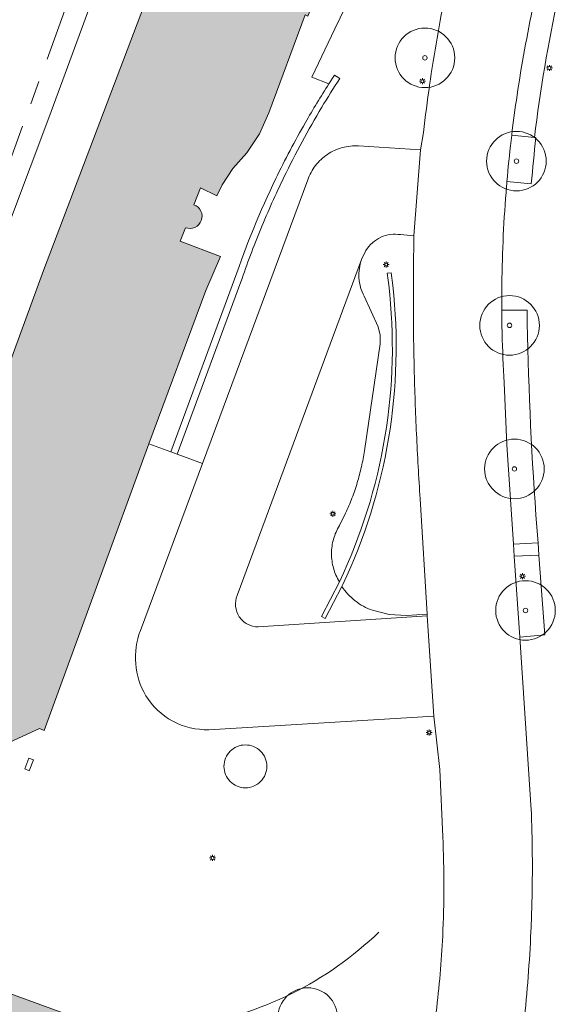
# Model space of a CAD drawing. Header units: metres. Extents: x 187482 to 189800, y 333582 to 335019.
# Tile 143 of 256: x 188132 to 188177, y 334760 to 334842. Entities that reach past the tile are written whole.
import ezdxf

# ---------------------------------------------------------------- set-up
doc = ezdxf.new("R2010")
doc.units = ezdxf.units.M
doc.linetypes.add('AM-AS-SO', pattern=[16, 10, -2, 2, -2])
doc.layers.get('0').update_dxf_attribs({"color": 252, "lineweight": 18})
for name, color, linetype, lineweight in [('B-WE-AM-AS_SPOOR_TREIN-G', 252, 'AM-AS-SO', 18), ('B-WE-GR-BOOM-S', 252, 'Continuous', 18), ('B-WE-GR-GROENVOORZIENING-GV', 252, 'Continuous', 18), ('B-WE-IE-MEUBILAIR-S', 252, 'Continuous', 18), ('B-WE-IE-TERREINAFSCHEIDING_KUNSTMATIG_MUUR-G', 252, 'IE-TERREINAFSCHEIDING_KUNSTMATIG-SO', 18), ('B-WE-IE-TERREINAFSCHEIDING_KUNSTMATIG_MUUR-GV', 252, 'Continuous', 18), ('B-WE-KW-KUNSTWERK_PERRON-GV', 252, 'Continuous', 18), ('B-WE-OG-BEBOUWING-GV', 252, 'Continuous', 18), ('B-WE-OG-BEBOUWING_OVERBOUWING-GV', 252, 'Continuous', 18), ('B-WE-VH-HALFVERHARDING-GV', 252, 'Continuous', 18), ('B-WE-VH-OPENVERHARDING-GV', 252, 'Continuous', 18), ('B-WE-VH-OPENVERHARDING_SIERBESTRATING-GV', 252, 'Continuous', 18), ('B-WE-VH-OPENVERHARDING_STRAATBAKSTEEN-GV', 252, 'Continuous', 18), ('B-WE-VH-OPENVERHARDING_TEGEL-GV', 252, 'Continuous', 18)]:
    doc.layers.add(name, color=color, linetype=linetype, lineweight=lineweight)
doc.layers.add('B-WE-OG-BEBOUWING-V', color=7, linetype='Continuous', lineweight=18, true_color=0xf0f0f0)
doc.linetypes.add('IE-TERREINAFSCHEIDING_KUNSTMATIG-SO', pattern='A,4,[82,NLCS.SHX,S=0.75,R=90,X=0,Y=0],4,-2', length=10)

# ---------------------------------------------------------------- blocks, each defined once
blk = doc.blocks.new('SIE-MEUBILAIR_PAAL_LICHTMAST-SO')
for points in [[(-0.62, 0), (-1, 0)], [(-0.71, 0.71), (-0.44, 0.44)], [(0, 1), (0, 0.62)], [(0.44, 0.44), (0.71, 0.71)], [(1, 0), (0.62, 0)], [(-0.71, -0.71), (-0.44, -0.44)], [(0, -0.62), (0, -1)], [(0.44, -0.44), (0.71, -0.71)]]:
    blk.add_lwpolyline(points)
blk.add_circle((0, 0), 0.5)
blk = doc.blocks.new('SGR-BOOM_GBKN-SO')
at = {"color": 0, "linetype": 'ByBlock', "lineweight": 18}
for radius in [2, 0.15]:
    blk.add_circle((0, 0), radius, dxfattribs=at)

msp = doc.modelspace()

# ---------------------------------------------------------------- hatches: boundary and pattern name
at = {"layer": 'B-WE-OG-BEBOUWING-V'}
h = msp.add_hatch(color=256, dxfattribs=at)
h.dxf.hatch_style = 1
h.paths.add_polyline_path([(188144.743, 334848.751), (188149.644, 334847.091), (188151.504, 334852.612), (188146.603, 334854.272)], flags=16)
edge = h.paths.add_edge_path(flags=17)
edge.add_line((188146.36, 334826.89), (188146.912, 334828.306))
edge.add_line((188146.912, 334828.306), (188148.278, 334827.638))
edge.add_line((188148.278, 334827.638), (188148.733, 334828.569))
edge.add_line((188148.733, 334828.569), (188149.64, 334829.926))
edge.add_line((188149.64, 334829.926), (188150.798, 334831.253))
edge.add_line((188150.798, 334831.253), (188151.876, 334832.849))
edge.add_line((188151.876, 334832.849), (188152.655, 334834.611))
edge.add_line((188152.655, 334834.611), (188155.698, 334842.826))
edge.add_line((188155.698, 334842.826), (188155.927, 334842.714))
edge.add_line((188155.927, 334842.714), (188156.207, 334843.428))
edge.add_line((188156.207, 334843.428), (188154.925, 334844.345))
edge.add_line((188154.925, 334844.345), (188153.579, 334845.167))
edge.add_line((188153.579, 334845.167), (188152.177, 334845.888))
edge.add_line((188152.177, 334845.888), (188150.727, 334846.506))
edge.add_line((188150.727, 334846.506), (188144.613, 334848.795))
edge.add_line((188144.613, 334848.795), (188144.163, 334848.963))
edge.add_line((188144.163, 334848.963), (188144.106, 334848.738))
edge.add_line((188144.106, 334848.738), (188133.754, 334821.374))
edge.add_line((188133.754, 334821.374), (188118.894, 334780.792))
edge.add_line((188118.894, 334780.792), (188123.075, 334779.276))
edge.add_line((188123.075, 334779.276), (188123.05, 334779.202))
edge.add_line((188123.05, 334779.202), (188123.016, 334779.104))
edge.add_line((188123.016, 334779.104), (188124.184, 334778.668))
edge.add_line((188124.184, 334778.668), (188124.383, 334778.721))
edge.add_line((188124.383, 334778.721), (188125.752, 334778.22))
edge.add_line((188125.752, 334778.22), (188125.902, 334778.29))
edge.add_line((188125.902, 334778.29), (188125.932, 334778.271))
edge.add_line((188125.932, 334778.271), (188125.964, 334778.258))
edge.add_line((188125.964, 334778.258), (188125.998, 334778.251))
edge.add_line((188125.998, 334778.251), (188126.033, 334778.25))
edge.add_line((188126.033, 334778.25), (188126.068, 334778.256))
edge.add_line((188126.068, 334778.256), (188126.101, 334778.268))
edge.add_line((188126.101, 334778.268), (188126.131, 334778.286))
edge.add_line((188126.131, 334778.286), (188126.158, 334778.308))
edge.add_line((188126.158, 334778.308), (188126.18, 334778.336))
edge.add_line((188126.18, 334778.336), (188126.196, 334778.367))
edge.add_line((188126.196, 334778.367), (188126.207, 334778.4))
edge.add_line((188126.207, 334778.4), (188126.211, 334778.435))
edge.add_line((188126.211, 334778.435), (188128.225, 334779.358))
edge.add_line((188128.225, 334779.358), (188128.716, 334780.757))
edge.add_line((188128.716, 334780.757), (188133.398, 334782.919))
edge.add_line((188133.398, 334782.919), (188133.807, 334782.765))
edge.add_line((188133.807, 334782.765), (188142.587, 334806.804))
edge.add_line((188142.587, 334806.804), (188147.371, 334819.678))
edge.add_line((188147.371, 334819.678), (188148.598, 334822.549))
edge.add_line((188148.598, 334822.549), (188145.216, 334823.844))
edge.add_line((188145.216, 334823.844), (188145.658, 334824.963))
edge.add_arc((188146.021, 334825.922), 1.025, 249.28294, 339.98204)
edge.add_arc((188146.022, 334825.923), 1.024, 339.90375, 430.73257)
h = msp.add_hatch(color=256, dxfattribs=at)
h.dxf.hatch_style = 1
h.paths.add_polyline_path([(188113.354, 334751.886), (188114.007, 334753.671), (188110.494, 334754.969), (188108.885, 334750.58), (188108.968, 334750.549), (188106.767, 334744.593), (188109.375, 334743.629), (188110.218, 334743.317)], flags=16)
h.paths.add_polyline_path([(188123.901, 334759.755), (188122.439, 334755.76), (188115.677, 334758.234), (188115.375, 334757.413), (188111.859, 334758.692), (188110.494, 334754.969), (188114.007, 334753.671), (188113.354, 334751.886), (188120.116, 334749.412), (188121.971, 334754.483), (188128.738, 334752.023), (188129.492, 334753.379), (188130.463, 334754.589), (188131.623, 334755.62), (188132.939, 334756.442)], flags=16)
h.paths.add_polyline_path([(188113.354, 334751.886), (188110.218, 334743.317), (188123.713, 334738.33), (188125.011, 334738.191), (188126.294, 334738.434), (188125.837, 334739.888), (188125.625, 334741.397), (188125.664, 334742.92), (188125.954, 334744.416), (188119.188, 334746.876), (188120.116, 334749.412)], flags=16)
h.paths.add_polyline_path([(188120.116, 334749.412), (188119.188, 334746.876), (188125.954, 334744.416), (188125.664, 334742.92), (188125.625, 334741.397), (188125.837, 334739.888), (188126.294, 334738.434), (188135.266, 334735.172), (188139.156, 334737.925), (188140.735, 334739.043), (188143.543, 334746.64), (188141.933, 334753.144), (188132.939, 334756.442), (188131.623, 334755.62), (188130.463, 334754.589), (188129.492, 334753.379), (188128.738, 334752.023), (188121.971, 334754.483)], flags=16)
h.paths.add_polyline_path([(188111.859, 334758.692), (188115.375, 334757.413), (188115.677, 334758.234), (188122.439, 334755.76), (188123.901, 334759.755), (188120.527, 334760.992), (188117.65, 334763.016), (188118.509, 334765.387), (188119.826, 334769.023), (188119.894, 334769.211), (188119.657, 334769.297), (188119.623, 334769.197), (188119.593, 334769.109), (188116.159, 334770.354), (188114.752, 334766.547), (188113.202, 334762.355), (188112.786, 334761.221)], flags=16)
h.paths.add_polyline_path([(188112.786, 334761.221), (188126.584, 334756.266), (188152.982, 334746.545), (188154.434, 334750.545), (188154.945, 334751.924), (188118.217, 334765.286), (188114.752, 334766.547), (188113.202, 334762.355)], flags=17)
h.paths.add_polyline_path([(188122.64, 334751.245), (188125.797, 334750.09), (188124.669, 334747.045), (188121.499, 334748.159)], flags=16)
h.paths.add_polyline_path([(188112.786, 334761.221), (188107.757, 334763.026), (188107.533, 334763.106), (188102.499, 334749.596), (188102.812, 334749.483), (188107.817, 334747.668)], flags=16)
h.paths.add_polyline_path([(188148.146, 334733.219), (188132.972, 334738.828), (188107.817, 334747.668), (188105.979, 334742.654), (188110.845, 334740.885), (188146.256, 334728.01), (188146.73, 334729.317)], flags=16)

# ---------------------------------------------------------------- linework, layer by layer
at = {"layer": 'B-WE-AM-AS_SPOOR_TREIN-G', "flags": 128}
msp.add_lwpolyline([(188128.569, 334824.082), (188140.538, 334856.978), (188171.328, 334940.02), (188183.589, 334974.632), (188189.548, 334993.177), (188193.027, 335004.748), (188196.383, 335016.548)], dxfattribs=at)
at = {"layer": 'B-WE-GR-GROENVOORZIENING-GV', "flags": 128}
for points in [[(188175.042, 334832.52), (188174.927, 334832.532), (188173.022, 334832.725), (188172.995, 334832.498), (188172.968, 334832.272)], [(188172.62, 334828.84), (188174.665, 334828.64)], [(188174.308, 334818.032), (188172.187, 334818.039)], [(188172.389, 334811.942), (188172.621, 334806.726), (188173.175, 334798.407)], [(188173.175, 334798.407), (188175.228, 334798.508), (188175.058, 334800.833)]]:
    msp.add_lwpolyline(points, dxfattribs=at)
at = {"layer": 'B-WE-GR-GROENVOORZIENING-GV'}
for points in [[(188174.665, 334828.64, -0.003369), (188175.042, 334832.52)], [(188172.968, 334832.272, 0.00744), (188172.62, 334828.84)], [(188172.187, 334818.039, 0.004558), (188172.218, 334816.065)], [(188175.058, 334800.833, -0.014188), (188174.308, 334818.032)], [(188172.218, 334816.065, 0.008969), (188172.389, 334811.942)]]:
    msp.add_lwpolyline(points, format="xyb", dxfattribs=at)
at = {"layer": 'B-WE-GR-GROENVOORZIENING-GV', "flags": 128}
msp.add_lwpolyline([(188175.303, 334797.477), (188173.242, 334797.396), (188173.695, 334790.584), (188175.793, 334790.78)], close=True, dxfattribs=at)
at = {"layer": 'B-WE-IE-TERREINAFSCHEIDING_KUNSTMATIG_MUUR-G', "ltscale": 0.2, "flags": 128}
msp.add_lwpolyline([(188132.548, 334779.381), (188132.892, 334780.28), (188132.51, 334780.426), (188132.166, 334779.526)], close=True, dxfattribs=at)
at = {"layer": 'B-WE-IE-TERREINAFSCHEIDING_KUNSTMATIG_MUUR-G', "ltscale": 0.2}
msp.add_lwpolyline([(188146.046, 334757.971, 0.154988), (188161.881, 334765.833)], format="xyb", dxfattribs=at)
at = {"layer": 'B-WE-IE-TERREINAFSCHEIDING_KUNSTMATIG_MUUR-GV', "flags": 128}
for points in [[(188157.09, 334835.071), (188157.273, 334835.375), (188157.458, 334835.679), (188157.644, 334835.981), (188157.831, 334836.283), (188158.02, 334836.584), (188158.21, 334836.884), (188158.402, 334837.183), (188158.595, 334837.481), (188158.163, 334837.763), (188157.691, 334837.039)], [(188163.045, 334820.099), (188162.919, 334821.185), (188162.581, 334821.139), (188162.707, 334820.153)], [(188149.777, 334820.637), (188144.439, 334806.14), (188144.956, 334805.941), (188150.304, 334820.404)], [(188158.566, 334795.236), (188157.073, 334792.314), (188157.363, 334792.166), (188158.771, 334794.852), (188158.851, 334795.013)]]:
    msp.add_lwpolyline(points, dxfattribs=at)
at = {"layer": 'B-WE-IE-TERREINAFSCHEIDING_KUNSTMATIG_MUUR-GV'}
for points in [[(188157.691, 334837.039, 0.0064), (188156.681, 334835.424)], [(188155.439, 334832.171, -0.010742), (188157.09, 334835.071)], [(188156.681, 334835.424, 0.006387), (188155.713, 334833.783)], [(188155.713, 334833.783, 0.017667), (188153.234, 334829.079)], [(188153.916, 334829.202, -0.011125), (188155.439, 334832.171)], [(188153.234, 334829.079, 0.030475), (188149.777, 334820.637)], [(188151.973, 334824.859, -0.015899), (188153.916, 334829.202)], [(188150.304, 334820.404, -0.015573), (188151.973, 334824.859)], [(188162.707, 334820.153, -0.070039), (188162.39, 334807.403)], [(188162.693, 334807.264, 0.069187), (188163.045, 334820.099)], [(188162.39, 334807.403, -0.070007), (188158.566, 334795.236)], [(188158.851, 334795.013, 0.069197), (188162.693, 334807.264)]]:
    msp.add_lwpolyline(points, format="xyb", dxfattribs=at)
at = {"layer": 'B-WE-KW-KUNSTWERK_PERRON-GV', "flags": 128}
msp.add_lwpolyline([(188198.247, 335016.548), (188196.444, 335009.802), (188192.929, 334997.546), (188188.453, 334983.075), (188186.204, 334976.27), (188184.259, 334970.702), (188175.685, 334946.963), (188134.191, 334834.189), (188118.677, 334792.928), (188086.102, 334703.947)], dxfattribs=at)
at = {"layer": 'B-WE-KW-KUNSTWERK_PERRON-GV'}
msp.add_lwpolyline([(188111.859, 334758.692), (188112.786, 334761.221), (188113.202, 334762.355), (188114.752, 334766.547), (188116.159, 334770.354), (188119.593, 334769.109), (188119.623, 334769.197), (188119.657, 334769.297), (188123.016, 334779.104), (188123.05, 334779.202), (188123.075, 334779.276), (188118.894, 334780.792), (188133.754, 334821.374), (188144.106, 334848.738), (188144.163, 334848.963), (188144.822, 334851.573), (188145.229, 334853.183), (188147.007, 334858.043), (188152.975, 334874.193), (188163.408, 334902.428)], dxfattribs=at)
at = {"layer": 'B-WE-OG-BEBOUWING-GV', "flags": 128}
for points in [[(188146.36, 334826.89), (188146.912, 334828.306), (188148.278, 334827.638), (188148.733, 334828.569), (188149.64, 334829.926), (188150.798, 334831.253), (188151.876, 334832.849), (188152.655, 334834.611), (188155.698, 334842.826), (188155.927, 334842.714), (188156.207, 334843.428), (188154.925, 334844.345), (188153.579, 334845.167), (188152.177, 334845.888), (188150.727, 334846.506), (188144.613, 334848.795), (188144.163, 334848.963), (188144.106, 334848.738), (188133.754, 334821.374), (188118.894, 334780.792), (188123.075, 334779.276), (188123.05, 334779.202), (188123.016, 334779.104)], [(188128.716, 334780.757), (188133.398, 334782.919), (188133.807, 334782.765), (188142.587, 334806.804), (188147.371, 334819.678), (188148.598, 334822.549), (188145.216, 334823.844), (188145.658, 334824.963)]]:
    msp.add_lwpolyline(points, dxfattribs=at)
at = {"layer": 'B-WE-OG-BEBOUWING-GV'}
for points in [[(188146.984, 334825.571, 0.418457), (188146.36, 334826.89)], [(188145.658, 334824.963, 0.417792), (188146.984, 334825.571)]]:
    msp.add_lwpolyline(points, format="xyb", dxfattribs=at)
at = {"layer": 'B-WE-OG-BEBOUWING_OVERBOUWING-GV', "flags": 128}
msp.add_lwpolyline([(188112.786, 334761.221), (188126.584, 334756.266), (188152.982, 334746.545), (188154.434, 334750.545), (188154.945, 334751.924), (188118.217, 334765.286), (188114.752, 334766.547), (188113.202, 334762.355)], close=True, dxfattribs=at)
at = {"layer": 'B-WE-VH-HALFVERHARDING-GV'}
msp.add_lwpolyline([(188008.769, 334535.092), (188008.886, 334535.02), (188017.929, 334550.096), (188024.605, 334561.808), (188029.926, 334571.409), (188038.792, 334588.301), (188043.312, 334597.306), (188047.426, 334605.831), (188052.318, 334616.227), (188055.628, 334623.86), (188063.383, 334642.523), (188068.316, 334655.348), (188074.695, 334672.549), (188086.102, 334703.947), (188118.677, 334792.928), (188134.191, 334834.189), (188175.685, 334946.963), (188184.259, 334970.702), (188186.204, 334976.27), (188188.453, 334983.075), (188192.929, 334997.546), (188196.444, 335009.802), (188198.247, 335016.548)], dxfattribs=at)
at = {"layer": 'B-WE-VH-OPENVERHARDING-GV'}
for points in [[(188167.5, 334844.79, 0.007664), (188166.758, 334840.868)], [(188174.101, 334839.9, -0.007932), (188174.849, 334843.684)], [(188166.758, 334840.868, 0.007371), (188166.133, 334836.925)], [(188173.474, 334836.095, -0.008143), (188174.101, 334839.9)], [(188166.133, 334836.925, 0.007366), (188165.626, 334832.966)], [(188173.022, 334832.725, -0.006996), (188173.474, 334836.095)], [(188172.62, 334828.84, -0.00744), (188172.968, 334832.272)], [(188172.316, 334824.316, -0.008978), (188172.585, 334828.434)], [(188172.193, 334820.191, -0.008969), (188172.316, 334824.316)], [(188164.818, 334824.049, 0.005669), (188164.771, 334818.581)], [(188160.24, 334821.528, -0.05186), (188160.43, 334822.3)], [(188160.211, 334820.734, -0.05166), (188160.24, 334821.528)], [(188160.345, 334819.951, -0.051118), (188160.211, 334820.734)], [(188160.636, 334819.211, -0.053008), (188160.345, 334819.951)], [(188172.187, 334818.039, -0.004652), (188172.193, 334820.191)], [(188164.771, 334818.581, 0.005486), (188164.843, 334813.113)], [(188172.218, 334816.065, -0.004558), (188172.187, 334818.039)], [(188172.389, 334811.942, -0.008969), (188172.218, 334816.065)], [(188164.843, 334813.113, 0.005489), (188165.035, 334807.648)], [(188165.035, 334807.648, 0.00568), (188165.346, 334802.188)], [(188160.414, 334804.89, 0.017839), (188160.664, 334806.241)], [(188160.066, 334803.561, 0.018191), (188160.414, 334804.89)], [(188159.622, 334802.261, 0.018415), (188160.066, 334803.561)], [(188159.085, 334800.997, 0.018261), (188159.622, 334802.261)], [(188158.076, 334798.822, -0.068745), (188158.572, 334799.956)], [(188157.906, 334797.597, -0.068721), (188158.076, 334798.822)], [(188158.073, 334796.371, -0.067776), (188157.906, 334797.597)], [(188158.566, 334795.236, -0.067698), (188158.073, 334796.371)], [(188159.281, 334794.202, -0.039701), (188158.771, 334794.852)], [(188149.99, 334794.094, 0.122236), (188149.856, 334793.177)], [(188159.888, 334793.641, -0.0411), (188159.281, 334794.202)], [(188160.577, 334793.184, -0.039917), (188159.888, 334793.641)], [(188149.856, 334793.177, 0.12362), (188150.168, 334792.305)], [(188161.33, 334792.843, -0.04065), (188160.577, 334793.184)], [(188150.168, 334792.305, 0.122977), (188150.853, 334791.681)], [(188150.853, 334791.681, 0.12183), (188151.75, 334791.452)], [(188174.755, 334770.982, 0.010759), (188174.66, 334776.092)], [(188167.238, 334773.84, -0.012001), (188167.336, 334769.672)], [(188174.633, 334765.872, 0.010571), (188174.755, 334770.982)], [(188167.336, 334769.672, -0.012237), (188167.233, 334765.505)], [(188167.233, 334765.505, -0.009345), (188167.017, 334762.302)], [(188174.401, 334762.063, 0.007863), (188174.633, 334765.872)], [(188167.017, 334762.302, -0.009116), (188166.682, 334759.11)], [(188174.048, 334758.263, 0.007663), (188174.401, 334762.063)]]:
    msp.add_lwpolyline(points, format="xyb", dxfattribs=at)
at = {"layer": 'B-WE-VH-OPENVERHARDING-GV', "flags": 128}
for points in [[(188165.626, 334832.966), (188165.381, 334831.505), (188164.813, 334824.277), (188164.818, 334824.049)], [(188172.968, 334832.272), (188172.995, 334832.498), (188173.022, 334832.725)], [(188172.585, 334828.434), (188172.602, 334828.637), (188172.62, 334828.84)], [(188160.43, 334822.3), (188149.99, 334794.094)], [(188160.664, 334806.241), (188161.99, 334815.2), (188161.983, 334815.934), (188161.82, 334816.649), (188160.636, 334819.211)], [(188174.66, 334776.092), (188173.695, 334790.584), (188173.242, 334797.396), (188173.175, 334798.407), (188172.621, 334806.726), (188172.389, 334811.942)], [(188165.346, 334802.188), (188165.927, 334792.506), (188165.936, 334792.369), (188166.5, 334783.943), (188166.98, 334779.481), (188167.238, 334773.84)], [(188158.572, 334799.956), (188159.085, 334800.997)], [(188158.771, 334794.852), (188157.363, 334792.166), (188157.073, 334792.314), (188158.566, 334795.236)], [(188151.75, 334791.452), (188165.936, 334792.369), (188165.927, 334792.506), (188164.202, 334792.403), (188162.747, 334792.501), (188161.33, 334792.843)]]:
    msp.add_lwpolyline(points, dxfattribs=at)
at = {"layer": 'B-WE-VH-OPENVERHARDING_SIERBESTRATING-GV', "flags": 128}
for points in [[(188157.691, 334837.039), (188156.253, 334837.587), (188158.184, 334841.641), (188159.527, 334844.462), (188161.539, 334848.529), (188163.259, 334852.727), (188163.409, 334853.032), (188158.814, 334854.609), (188158.917, 334854.902), (188172.115, 334894.102)], [(188155.698, 334842.826), (188152.655, 334834.611), (188151.876, 334832.849), (188150.798, 334831.253), (188149.64, 334829.926), (188148.733, 334828.569), (188148.278, 334827.638), (188146.912, 334828.306), (188146.36, 334826.89)], [(188145.658, 334824.963), (188145.216, 334823.844), (188148.598, 334822.549), (188147.371, 334819.678), (188142.587, 334806.804), (188144.439, 334806.14), (188149.777, 334820.637)], [(188164.818, 334824.049), (188164.813, 334824.277), (188163.699, 334824.377)], [(188160.796, 334823.052), (188160.43, 334822.3)], [(188162.707, 334820.153), (188162.581, 334821.139), (188162.919, 334821.185), (188163.045, 334820.099)], [(188160.636, 334819.211), (188161.82, 334816.649), (188161.983, 334815.934), (188161.99, 334815.2), (188160.664, 334806.241)], [(188161.33, 334792.843), (188162.747, 334792.501), (188164.202, 334792.403), (188165.927, 334792.506), (188165.346, 334802.188)], [(188159.085, 334800.997), (188158.572, 334799.956)], [(188158.851, 334795.013), (188158.771, 334794.852)]]:
    msp.add_lwpolyline(points, dxfattribs=at)
at = {"layer": 'B-WE-VH-OPENVERHARDING_SIERBESTRATING-GV'}
for points in [[(188156.681, 334835.424, -0.0064), (188157.691, 334837.039)], [(188155.713, 334833.783, -0.006387), (188156.681, 334835.424)], [(188153.234, 334829.079, -0.017667), (188155.713, 334833.783)], [(188149.777, 334820.637, -0.030475), (188153.234, 334829.079)], [(188146.36, 334826.89, -0.418457), (188146.984, 334825.571)], [(188146.984, 334825.571, -0.417792), (188145.658, 334824.963)], [(188162.045, 334824.157, 0.149545), (188160.796, 334823.052)], [(188163.699, 334824.377, 0.148673), (188162.045, 334824.157)], [(188164.771, 334818.581, -0.005669), (188164.818, 334824.049)], [(188160.43, 334822.3, 0.05186), (188160.24, 334821.528)], [(188160.24, 334821.528, 0.05166), (188160.211, 334820.734)], [(188160.211, 334820.734, 0.051118), (188160.345, 334819.951)], [(188160.345, 334819.951, 0.053008), (188160.636, 334819.211)], [(188162.39, 334807.403, 0.070039), (188162.707, 334820.153)], [(188163.045, 334820.099, -0.069187), (188162.693, 334807.264)], [(188164.843, 334813.113, -0.005486), (188164.771, 334818.581)], [(188165.035, 334807.648, -0.005489), (188164.843, 334813.113)], [(188165.346, 334802.188, -0.00568), (188165.035, 334807.648)], [(188158.566, 334795.236, 0.070007), (188162.39, 334807.403)], [(188162.693, 334807.264, -0.069197), (188158.851, 334795.013)], [(188160.664, 334806.241, -0.017839), (188160.414, 334804.89)], [(188160.414, 334804.89, -0.018191), (188160.066, 334803.561)], [(188160.066, 334803.561, -0.018415), (188159.622, 334802.261)], [(188159.622, 334802.261, -0.018261), (188159.085, 334800.997)], [(188158.572, 334799.956, 0.068745), (188158.076, 334798.822)], [(188158.076, 334798.822, 0.068721), (188157.906, 334797.597)], [(188157.906, 334797.597, 0.067776), (188158.073, 334796.371)], [(188158.073, 334796.371, 0.067698), (188158.566, 334795.236)], [(188158.771, 334794.852, 0.039701), (188159.281, 334794.202)], [(188159.281, 334794.202, 0.0411), (188159.888, 334793.641)], [(188159.888, 334793.641, 0.039917), (188160.577, 334793.184)], [(188160.577, 334793.184, 0.04065), (188161.33, 334792.843)], [(188150.684, 334781.544, 0.414444), (188148.884, 334779.744)], [(188152.484, 334779.744, 0.414444), (188150.684, 334781.544)], [(188148.884, 334779.744, 0.414444), (188150.684, 334777.944)], [(188150.684, 334777.944, 0.414444), (188152.484, 334779.744)]]:
    msp.add_lwpolyline(points, format="xyb", dxfattribs=at)
at = {"layer": 'B-WE-VH-OPENVERHARDING_STRAATBAKSTEEN-GV'}
for points in [[(188174.927, 334832.532, -0.02359), (188176.932, 334844.364)], [(188176.932, 334844.364, 0.02359), (188174.927, 334832.532)], [(188174.849, 334843.684, 0.007932), (188174.101, 334839.9)], [(188174.101, 334839.9, 0.008143), (188173.474, 334836.095)], [(188173.474, 334836.095, 0.006996), (188173.022, 334832.725)], [(188175.042, 334832.52, 0.003369), (188174.665, 334828.64)], [(188158.812, 334831.68, 0.080026), (188157.565, 334831.112)], [(188160.175, 334831.824, 0.080657), (188158.812, 334831.68)], [(188157.565, 334831.112, 0.081079), (188156.562, 334830.178)], [(188156.562, 334830.178, 0.081309), (188155.906, 334828.975)], [(188172.585, 334828.434, 0.008978), (188172.316, 334824.316)], [(188160.796, 334823.052, -0.149545), (188162.045, 334824.157)], [(188162.045, 334824.157, -0.148673), (188163.699, 334824.377)], [(188172.316, 334824.316, 0.008969), (188172.193, 334820.191)], [(188172.193, 334820.191, 0.004652), (188172.187, 334818.039)], [(188174.308, 334818.032, 0.014188), (188175.058, 334800.833)], [(188149.856, 334793.177, -0.122236), (188149.99, 334794.094)], [(188150.168, 334792.305, -0.12362), (188149.856, 334793.177)], [(188150.853, 334791.681, -0.122977), (188150.168, 334792.305)], [(188141.872, 334791.136, 0.11223), (188141.478, 334788.355)], [(188151.75, 334791.452, -0.12183), (188150.853, 334791.681)], [(188141.478, 334788.355, 0.111706), (188142.321, 334785.676)], [(188142.321, 334785.676, 0.131275), (188144.582, 334783.542)], [(188144.582, 334783.542, 0.130911), (188147.606, 334782.82)], [(188174.66, 334776.092, -0.010759), (188174.755, 334770.982)], [(188174.755, 334770.982, -0.010571), (188174.633, 334765.872)], [(188174.633, 334765.872, -0.007863), (188174.401, 334762.063)], [(188174.401, 334762.063, -0.007663), (188174.048, 334758.263)]]:
    msp.add_lwpolyline(points, format="xyb", dxfattribs=at)
at = {"layer": 'B-WE-VH-OPENVERHARDING_STRAATBAKSTEEN-GV', "flags": 128}
for points in [[(188173.022, 334832.725), (188174.927, 334832.532)], [(188174.927, 334832.532), (188175.042, 334832.52)], [(188163.699, 334824.377), (188164.813, 334824.277), (188165.381, 334831.505), (188160.175, 334831.824)], [(188155.906, 334828.975), (188147.071, 334805.154), (188141.872, 334791.136)], [(188174.665, 334828.64), (188172.62, 334828.84), (188172.602, 334828.637), (188172.585, 334828.434)], [(188149.99, 334794.094), (188160.43, 334822.3), (188160.796, 334823.052)], [(188172.187, 334818.039), (188174.308, 334818.032)], [(188175.058, 334800.833), (188175.228, 334798.508), (188175.303, 334797.477), (188175.793, 334790.78), (188173.695, 334790.584), (188174.66, 334776.092)], [(188166.5, 334783.943), (188165.936, 334792.369), (188151.75, 334791.452)], [(188147.606, 334782.82), (188166.5, 334783.943)]]:
    msp.add_lwpolyline(points, dxfattribs=at)
at = {"layer": 'B-WE-VH-OPENVERHARDING_TEGEL-GV', "flags": 128}
for points in [[(188168.359, 334848.688), (188169.249, 334852.232), (188169.305, 334852.428), (188169.322, 334852.923), (188169.171, 334853.394), (188168.189, 334854.82), (188168.028, 334855.186), (188168.062, 334855.585), (188170.159, 334862.484), (188173.075, 334871.125), (188173.556, 334871.728), (188170.319, 334872.446), (188163.749, 334852.916), (188163.409, 334853.032), (188163.259, 334852.727), (188161.539, 334848.529), (188159.527, 334844.462), (188158.184, 334841.641), (188156.253, 334837.587), (188157.691, 334837.039)], [(188157.691, 334837.039), (188158.163, 334837.763), (188158.595, 334837.481), (188158.402, 334837.183), (188158.21, 334836.884), (188158.02, 334836.584), (188157.831, 334836.283), (188157.644, 334835.981), (188157.458, 334835.679), (188157.273, 334835.375), (188157.09, 334835.071)], [(188160.175, 334831.824), (188165.381, 334831.505), (188165.626, 334832.966)], [(188150.304, 334820.404), (188144.956, 334805.941), (188147.071, 334805.154), (188155.906, 334828.975)], [(188147.071, 334805.154), (188144.956, 334805.941), (188144.439, 334806.14), (188142.587, 334806.804), (188133.807, 334782.765), (188133.398, 334782.919), (188128.716, 334780.757)], [(188141.872, 334791.136), (188147.071, 334805.154)], [(188167.238, 334773.84), (188166.98, 334779.481), (188166.5, 334783.943), (188147.606, 334782.82)]]:
    msp.add_lwpolyline(points, dxfattribs=at)
at = {"layer": 'B-WE-VH-OPENVERHARDING_TEGEL-GV'}
for points in [[(188166.758, 334840.868, -0.007664), (188167.5, 334844.79)], [(188166.133, 334836.925, -0.007371), (188166.758, 334840.868)], [(188165.626, 334832.966, -0.007366), (188166.133, 334836.925)], [(188157.09, 334835.071, 0.010742), (188155.439, 334832.171)], [(188155.439, 334832.171, 0.011125), (188153.916, 334829.202)], [(188157.565, 334831.112, -0.080026), (188158.812, 334831.68)], [(188158.812, 334831.68, -0.080657), (188160.175, 334831.824)], [(188156.562, 334830.178, -0.081079), (188157.565, 334831.112)], [(188155.906, 334828.975, -0.081309), (188156.562, 334830.178)], [(188153.916, 334829.202, 0.015899), (188151.973, 334824.859)], [(188151.973, 334824.859, 0.015573), (188150.304, 334820.404)], [(188141.478, 334788.355, -0.11223), (188141.872, 334791.136)], [(188142.321, 334785.676, -0.111706), (188141.478, 334788.355)], [(188144.582, 334783.542, -0.131275), (188142.321, 334785.676)], [(188147.606, 334782.82, -0.130911), (188144.582, 334783.542)], [(188148.884, 334779.744, -0.414444), (188150.684, 334781.544)], [(188150.684, 334781.544, -0.414444), (188152.484, 334779.744)], [(188150.684, 334777.944, -0.414444), (188148.884, 334779.744)], [(188152.484, 334779.744, -0.414444), (188150.684, 334777.944)], [(188167.336, 334769.672, 0.012001), (188167.238, 334773.84)], [(188167.233, 334765.505, 0.012237), (188167.336, 334769.672)], [(188167.017, 334762.302, 0.009345), (188167.233, 334765.505)], [(188166.682, 334759.11, 0.009116), (188167.017, 334762.302)]]:
    msp.add_lwpolyline(points, format="xyb", dxfattribs=at)
at = {"layer": 'B-WE-VH-OPENVERHARDING_TEGEL-GV', "flags": 128}
msp.add_lwpolyline([(188173.175, 334798.407), (188173.242, 334797.396), (188175.303, 334797.477), (188175.228, 334798.508)], close=True, dxfattribs=at)

# ---------------------------------------------------------------- block references
at = {"layer": 'B-WE-GR-BOOM-S', "xscale": 1.25, "yscale": 1.25, "zscale": 1.25}
for p in [(188165.74, 334839.22), (188173.42, 334830.55), (188172.84, 334816.76), (188173.25, 334804.71), (188174.18, 334792.83), (188155.91, 334758.65)]:
    msp.add_blockref('SGR-BOOM_GBKN-SO', p, dxfattribs=at)
at = {"layer": 'B-WE-IE-MEUBILAIR-S', "xscale": 0.25, "yscale": 0.25, "zscale": 0.25}
for p in [(188176.18, 334838.368), (188165.527, 334837.26), (188162.494, 334821.863), (188158.024, 334800.945), (188173.923, 334795.699), (188166.09, 334782.578), (188147.929, 334772.054)]:
    msp.add_blockref('SIE-MEUBILAIR_PAAL_LICHTMAST-SO', p, dxfattribs=at)

doc.saveas('drawing.dxf')
